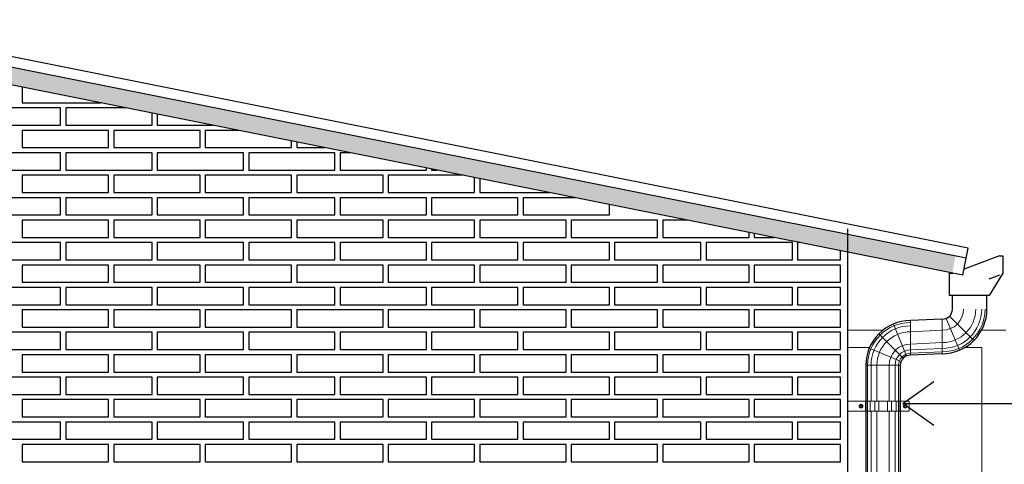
# Model space of a CAD drawing. Header units: millimetres. Extents: x 201 to 840, y 135 to 685.
# Tile 49 of 219: x 338.24 to 341.09, y 155.49 to 156.77. Entities that reach past the tile are written whole.
import ezdxf

# ---------------------------------------------------------------- set-up
doc = ezdxf.new("R2010")
doc.units = ezdxf.units.MM
for name, color, linetype, lineweight in [('001', 1, 'Continuous', 5), ('01 DETALLES', 2, 'Continuous', 5), ('hatch', 1, 'Continuous', 5)]:
    doc.layers.add(name, color=color, linetype=linetype, lineweight=lineweight)
for name, color, linetype in [('01', 1, 'Continuous'), ('03', 3, 'Continuous'), ('04', 4, 'Continuous'), ('05', 5, 'Continuous'), ('Ladrillo visto', 250, 'Continuous'), ('LLAMADAS', 1, 'Continuous')]:
    doc.layers.add(name, color=color, linetype=linetype)
doc.styles.get("Standard").update_dxf_attribs({"font": 'arial.ttf'})
doc.dimstyles.new('05', dxfattribs={"dimscale": 0, "dimtxt": 0.09, "dimasz": 0.05, "dimexe": 0, "dimexo": 0, "dimgap": 0, "dimtad": 0, "dimzin": 0, "dimdsep": 46, "dimtxsty": 'Standard', "dimblk": 'OPEN90', "dimcen": 0.25, "dimclrd": 1, "dimclre": 1, "dimclrt": 3, "dimadec": 0, "dimazin": 0, "dimtfac": 1, "dimtofl": 0, "dimtmove": 2, "dimatfit": 3, "dimldrblk": 'BOXFILLED', "dimfxl": 1, "dimtolj": 1, "dimtzin": 0, "dimarcsym": 0})

msp = doc.modelspace()

# ---------------------------------------------------------------- hatches: boundary and pattern name
at = {"layer": 'hatch'}
h = msp.add_hatch(dxfattribs=at)
h.set_pattern_fill('AR-SAND', color=256, scale=0.0008)
h.set_pattern_definition([(37.5, (-176.125292, -174.692542), (-0.001280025, 0.039153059), [0, -0.0308864, 0, -0.034544, 0, -0.03302]), (7.5, (-176.12529, -174.69254), (0.0359618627, 0.057346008), [0, -0.0166624, 0, -0.0278384, 0, -0.010668]), (327.5, (-176.150285, -174.692542), (0.0632793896, 0.0001149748), [0, -0.01016, 0, -0.036576, 0, -0.047752]), (317.5, (-176.150285, -174.69254), (0.061084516, 0.017834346), [0, -0.00508, 0, -0.0239776, 0, -0.027432])])
h.paths.add_polyline_path([(334.2041, 156.0541), (334.2139, 156.005), (337.6644, 156.695), (337.6546, 156.7441)])
h.paths.add_polyline_path([(340.9429, 156.0394), (340.9527, 156.0884), (337.6742, 156.7441), (337.6644, 156.695)])

# ---------------------------------------------------------------- linework, layer by layer
at = {"layer": '001', "ltscale": 0.05}
for p, q in [((340.8107, 155.7993), (340.7725, 155.8917)), ((340.9254, 155.908), (340.9636, 155.8156)), ((340.9349, 155.9144), (341.0056, 155.8437)), ((340.8012, 155.7929), (340.7305, 155.8636)), ((340.7948, 155.7834), (340.7024, 155.8217)), ((340.6978, 155.6684), (340.6978, 155.7721)), ((340.7077, 155.6684), (340.7077, 155.7721)), ((340.7249, 155.6684), (340.7249, 155.7721)), ((340.7603, 155.6684), (340.7603, 155.7721)), ((340.7774, 155.6684), (340.7774, 155.7721)), ((340.7873, 155.6684), (340.7873, 155.7721)), ((340.6978, 154.7508), (340.6978, 155.6389)), ((340.7077, 154.7508), (340.7077, 155.6389)), ((340.7249, 154.7508), (340.7249, 155.6389)), ((340.7603, 154.7508), (340.7603, 155.6389)), ((340.7774, 154.7508), (340.7774, 155.6389)), ((340.7873, 154.7508), (340.7873, 155.6389))]:
    msp.add_line(p, q, dxfattribs=at)
at = {"layer": '001', "ltscale": 0.8}
msp.add_line((340.822, 155.9015), (340.822, 155.8015), dxfattribs=at)
at = {"layer": '001'}
for p, q in [((340.9141, 155.9058), (340.9141, 155.8058)), ((340.9141, 155.8735), (340.822, 155.8693)), ((340.9141, 155.8381), (340.822, 155.8338)), ((340.9141, 155.8209), (340.822, 155.8167)), ((340.9141, 155.811), (340.822, 155.8068)), ((340.7926, 155.7721), (340.6926, 155.7721))]:
    msp.add_line(p, q, dxfattribs=at)
at = {"layer": '001', "ltscale": 0.0036}
for p, q in [((340.7428, 155.8741), (340.6394, 155.8741)), ((341.0282, 155.8741), (341.0982, 155.8741)), ((340.7039, 155.8241), (340.6394, 155.8241)), ((341.0283, 155.8241), (340.9805, 155.8241)), ((341.0283, 153.3241), (341.0283, 155.8241))]:
    msp.add_line(p, q, dxfattribs=at)
at = {"layer": '001', "ltscale": 0.05}
for centre, radius, start, end in [((340.9141, 155.9352), 0.1241, 270, 360), ((340.9141, 155.9352), 0.1143, 270, 360), ((340.9141, 155.9352), 0.0971, 270, 360), ((340.9141, 155.9352), 0.0617, 270, 360), ((340.822, 155.7721), 0.1241, 90, 180), ((340.822, 155.7721), 0.1143, 90, 180), ((340.822, 155.7721), 0.0971, 90, 180), ((340.822, 155.7721), 0.0617, 90, 180), ((340.822, 155.7721), 0.0446, 90, 180), ((340.822, 155.7721), 0.0347, 90, 180)]:
    msp.add_arc(centre, radius, start, end, dxfattribs=at)
at = {"layer": '01', "ltscale": 0.01}
for p, q in [((339.9894, 156.3117), (337.68, 156.7735)), ((340.9894, 156.1117), (339.9894, 156.3117)), ((341.0794, 156.0894), (340.9772, 156.0511)), ((340.9835, 156.0823), (340.9894, 156.1117))]:
    msp.add_line(p, q, dxfattribs=at)
at = {"layer": '01', "color": 1}
msp.add_line((340.945, 156.039), (340.9449, 156.039), dxfattribs=at)
at = {"layer": '01'}
for p, q in [((341.0795, 156.0329), (341.0487, 156.0213)), ((340.6926, 155.7721), (340.6926, 155.6684)), ((340.7926, 155.7721), (340.7926, 155.6684)), ((340.6926, 155.6389), (340.6926, 154.7508)), ((340.7926, 155.6389), (340.7926, 154.7508))]:
    msp.add_line(p, q, dxfattribs=at)
at = {"layer": '01', "ltscale": 0.8}
for p, q in [((340.9435, 155.9352), (340.9435, 155.974)), ((341.0435, 155.9352), (341.0435, 155.974)), ((340.9141, 155.9058), (340.822, 155.9015)), ((340.9141, 155.8058), (340.822, 155.8015))]:
    msp.add_line(p, q, dxfattribs=at)
at = {"layer": '01'}
for centre, radius, start, end in [((340.9141, 155.9352), 0.0294, 270, 360), ((340.9141, 155.9352), 0.1294, 270, 360), ((340.822, 155.7721), 0.1294, 90, 180), ((340.822, 155.7721), 0.0294, 90, 180)]:
    msp.add_arc(centre, radius, start, end, dxfattribs=at)
at = {"layer": '01 DETALLES', "ltscale": 0.05}
for p, q in [((340.6921, 155.6684), (340.6921, 155.6389)), ((340.6941, 155.6684), (340.6941, 155.6389)), ((340.698, 155.6684), (340.698, 155.6389)), ((340.7053, 155.6684), (340.7053, 155.6389)), ((340.7184, 155.6684), (340.7184, 155.6389)), ((340.7305, 155.6684), (340.7305, 155.6389)), ((340.755, 155.6684), (340.755, 155.6389)), ((340.767, 155.6684), (340.767, 155.6389)), ((340.7801, 155.6684), (340.7801, 155.6389)), ((340.7874, 155.6684), (340.7874, 155.6389)), ((340.7913, 155.6684), (340.7913, 155.6389)), ((340.7933, 155.6684), (340.7933, 155.6389))]:
    msp.add_line(p, q, dxfattribs=at)
for points in [[(340.6398, 155.6389), (340.8183, 155.6389), (340.8183, 155.6684), (340.6398, 155.6684)], [(340.6771, 155.6563), (340.6802, 155.6563), (340.6817, 155.6536), (340.6802, 155.651), (340.6771, 155.651), (340.6755, 155.6536), (340.6771, 155.6563)], [(340.8084, 155.6563), (340.8052, 155.6563), (340.8037, 155.6536), (340.8052, 155.651), (340.8084, 155.651), (340.8099, 155.6536), (340.8084, 155.6563)]]:
    msp.add_lwpolyline(points, dxfattribs=at)
for centre, radius in [((340.6786, 155.6536), 0.00549), ((340.8068, 155.6536), 0.00549), ((340.6786, 155.6536), 0.00272), ((340.8068, 155.6536), 0.00272)]:
    msp.add_circle(centre, radius, dxfattribs=at)
at = {"layer": '03'}
for p, q in [((339.9835, 156.2823), (337.6742, 156.7441)), ((339.9737, 156.2332), (337.6644, 156.695)), ((340.9835, 156.0823), (339.9835, 156.2823)), ((340.9737, 156.0333), (339.9737, 156.2332)), ((340.9737, 156.0333), (340.9835, 156.0823))]:
    msp.add_line(p, q, dxfattribs=at)
at = {"layer": '04', "ltscale": 0.01}
msp.add_line((340.6394, 156.1674), (340.6394, 153.3441), dxfattribs=at)
at = {"layer": '05'}
msp.add_lwpolyline([(341.0794, 156.0894), (341.0894, 156.0894), (341.0894, 156.0394), (341.0499, 155.974), (340.9349, 155.974), (340.9349, 156.039), (340.9449, 156.039)], dxfattribs=at)
at = {"layer": 'Ladrillo visto', "color": 251, "ltscale": 0.5}
for p, q in [((340.6194, 156.0777), (340.6194, 156.1041)), ((340.6194, 156.0127), (340.6194, 156.0627)), ((340.6194, 155.9477), (340.6194, 155.9977)), ((340.6194, 155.8827), (340.6194, 155.9327)), ((340.6194, 155.8177), (340.6194, 155.8677)), ((340.6194, 155.7527), (340.6194, 155.8027)), ((340.6194, 155.6877), (340.6194, 155.7377)), ((340.6194, 155.6227), (340.6194, 155.6727)), ((340.6194, 155.5577), (340.6194, 155.6077)), ((340.6194, 155.4927), (340.6194, 155.5427))]:
    msp.add_line(p, q, dxfattribs=at)
for points in [[(338.2494, 156.578), (338.2494, 156.5327)], [(338.1101, 156.4677), (338.3601, 156.4677), (338.3601, 156.5177), (338.1101, 156.5177), (338.1101, 156.4677)], [(338.2494, 156.5327), (338.4759, 156.5327)], [(338.5509, 156.5177), (338.3751, 156.5177), (338.3751, 156.4677)], [(338.3751, 156.4677), (338.6251, 156.4677), (338.6251, 156.5029)], [(338.6401, 156.4999), (338.6401, 156.4677)], [(338.6401, 156.4677), (338.8009, 156.4677)], [(338.2494, 156.4027), (338.4994, 156.4027), (338.4994, 156.4527), (338.2494, 156.4527), (338.2494, 156.4027)], [(338.5144, 156.4027), (338.7644, 156.4027), (338.7644, 156.4527), (338.5144, 156.4527), (338.5144, 156.4027)], [(338.8759, 156.4527), (338.7794, 156.4527), (338.7794, 156.4027)], [(338.7794, 156.4027), (339.0294, 156.4027), (339.0294, 156.4221)], [(339.0444, 156.4191), (339.0444, 156.4027)], [(339.0444, 156.4027), (339.126, 156.4027)], [(338.1101, 156.3377), (338.3601, 156.3377), (338.3601, 156.3877), (338.1101, 156.3877), (338.1101, 156.3377)], [(338.3751, 156.3377), (338.6251, 156.3377), (338.6251, 156.3877), (338.3751, 156.3877), (338.3751, 156.3377)], [(338.6401, 156.3377), (338.8901, 156.3377), (338.8901, 156.3877), (338.6401, 156.3877), (338.6401, 156.3377)], [(338.9051, 156.3377), (339.1551, 156.3377), (339.1551, 156.3877), (338.9051, 156.3877), (338.9051, 156.3377)], [(339.201, 156.3877), (339.1701, 156.3877), (339.1701, 156.3377)], [(339.1701, 156.3377), (339.4201, 156.3377), (339.4201, 156.3439)], [(338.2494, 156.2727), (338.4994, 156.2727), (338.4994, 156.3227), (338.2494, 156.3227), (338.2494, 156.2727)], [(338.5144, 156.2727), (338.7644, 156.2727), (338.7644, 156.3227), (338.5144, 156.3227), (338.5144, 156.2727)], [(338.7794, 156.2727), (339.0294, 156.2727), (339.0294, 156.3227), (338.7794, 156.3227), (338.7794, 156.2727)], [(339.0444, 156.2727), (339.2944, 156.2727), (339.2944, 156.3227), (339.0444, 156.3227), (339.0444, 156.2727)], [(339.526, 156.3227), (339.3094, 156.3227), (339.3094, 156.2727)], [(339.3094, 156.2727), (339.5594, 156.2727), (339.5594, 156.3161)], [(339.4351, 156.3409), (339.4351, 156.3377)], [(339.4351, 156.3377), (339.451, 156.3377)], [(339.5744, 156.3131), (339.5744, 156.2727)], [(338.1101, 156.2077), (338.3601, 156.2077), (338.3601, 156.2577), (338.1101, 156.2577), (338.1101, 156.2077)], [(338.3751, 156.2077), (338.6251, 156.2077), (338.6251, 156.2577), (338.3751, 156.2577), (338.3751, 156.2077)], [(338.6401, 156.2077), (338.8901, 156.2077), (338.8901, 156.2577), (338.6401, 156.2577), (338.6401, 156.2077)], [(338.9051, 156.2077), (339.1551, 156.2077), (339.1551, 156.2577), (338.9051, 156.2577), (338.9051, 156.2077)], [(339.1701, 156.2077), (339.4201, 156.2077), (339.4201, 156.2577), (339.1701, 156.2577), (339.1701, 156.2077)], [(339.4351, 156.2077), (339.6851, 156.2077), (339.6851, 156.2577), (339.4351, 156.2577), (339.4351, 156.2077)], [(339.5744, 156.2727), (339.7761, 156.2727)], [(339.8511, 156.2577), (339.7001, 156.2577), (339.7001, 156.2077)], [(339.7001, 156.2077), (339.9501, 156.2077), (339.9501, 156.2379)], [(338.2494, 156.1427), (338.4994, 156.1427), (338.4994, 156.1927), (338.2494, 156.1927), (338.2494, 156.1427)], [(338.5144, 156.1427), (338.7644, 156.1427), (338.7644, 156.1927), (338.5144, 156.1927), (338.5144, 156.1427)], [(338.7794, 156.1427), (339.0294, 156.1427), (339.0294, 156.1927), (338.7794, 156.1927), (338.7794, 156.1427)], [(339.0444, 156.1427), (339.2944, 156.1427), (339.2944, 156.1927), (339.0444, 156.1927), (339.0444, 156.1427)], [(339.3094, 156.1427), (339.5594, 156.1427), (339.5594, 156.1927), (339.3094, 156.1927), (339.3094, 156.1427)], [(339.5744, 156.1427), (339.8244, 156.1427), (339.8244, 156.1927), (339.5744, 156.1927), (339.5744, 156.1427)], [(339.8394, 156.1427), (340.0894, 156.1427), (340.0894, 156.1927), (339.8394, 156.1927), (339.8394, 156.1427)], [(340.1761, 156.1927), (340.1044, 156.1927), (340.1044, 156.1427)], [(340.1044, 156.1427), (340.3544, 156.1427), (340.3544, 156.1571)], [(340.3694, 156.1541), (340.3694, 156.1427)], [(338.1101, 156.0777), (338.3601, 156.0777), (338.3601, 156.1277), (338.1101, 156.1277), (338.1101, 156.0777)], [(338.3751, 156.0777), (338.6251, 156.0777), (338.6251, 156.1277), (338.3751, 156.1277), (338.3751, 156.0777)], [(338.6401, 156.0777), (338.8901, 156.0777), (338.8901, 156.1277), (338.6401, 156.1277), (338.6401, 156.0777)], [(338.9051, 156.0777), (339.1551, 156.0777), (339.1551, 156.1277), (338.9051, 156.1277), (338.9051, 156.0777)], [(339.1701, 156.0777), (339.4201, 156.0777), (339.4201, 156.1277), (339.1701, 156.1277), (339.1701, 156.0777)], [(339.4351, 156.0777), (339.6851, 156.0777), (339.6851, 156.1277), (339.4351, 156.1277), (339.4351, 156.0777)], [(339.7001, 156.0777), (339.9501, 156.0777), (339.9501, 156.1277), (339.7001, 156.1277), (339.7001, 156.0777)], [(339.9651, 156.0777), (340.2151, 156.0777), (340.2151, 156.1277), (339.9651, 156.1277), (339.9651, 156.0777)], [(340.2301, 156.0777), (340.4801, 156.0777), (340.4801, 156.1277), (340.2301, 156.1277), (340.2301, 156.0777)], [(340.3694, 156.1427), (340.4262, 156.1427)], [(340.5012, 156.1277), (340.4951, 156.1277), (340.4951, 156.0777)], [(338.2494, 156.0127), (338.4994, 156.0127), (338.4994, 156.0627), (338.2494, 156.0627), (338.2494, 156.0127)], [(338.5144, 156.0127), (338.7644, 156.0127), (338.7644, 156.0627), (338.5144, 156.0627), (338.5144, 156.0127)], [(338.7794, 156.0127), (339.0294, 156.0127), (339.0294, 156.0627), (338.7794, 156.0627), (338.7794, 156.0127)], [(339.0444, 156.0127), (339.2944, 156.0127), (339.2944, 156.0627), (339.0444, 156.0627), (339.0444, 156.0127)], [(339.3094, 156.0127), (339.5594, 156.0127), (339.5594, 156.0627), (339.3094, 156.0627), (339.3094, 156.0127)], [(339.5744, 156.0127), (339.8244, 156.0127), (339.8244, 156.0627), (339.5744, 156.0627), (339.5744, 156.0127)], [(339.8394, 156.0127), (340.0894, 156.0127), (340.0894, 156.0627), (339.8394, 156.0627), (339.8394, 156.0127)], [(340.1044, 156.0127), (340.3544, 156.0127), (340.3544, 156.0627), (340.1044, 156.0627), (340.1044, 156.0127)], [(340.3694, 156.0127), (340.6194, 156.0127), (340.6194, 156.0627), (340.3694, 156.0627), (340.3694, 156.0127)], [(340.4951, 156.0777), (340.6194, 156.0777)], [(338.1101, 155.9477), (338.3601, 155.9477), (338.3601, 155.9977), (338.1101, 155.9977), (338.1101, 155.9477)], [(338.3751, 155.9477), (338.6251, 155.9477), (338.6251, 155.9977), (338.3751, 155.9977), (338.3751, 155.9477)], [(338.6401, 155.9477), (338.8901, 155.9477), (338.8901, 155.9977), (338.6401, 155.9977), (338.6401, 155.9477)], [(338.9051, 155.9477), (339.1551, 155.9477), (339.1551, 155.9977), (338.9051, 155.9977), (338.9051, 155.9477)], [(339.1701, 155.9477), (339.4201, 155.9477), (339.4201, 155.9977), (339.1701, 155.9977), (339.1701, 155.9477)], [(339.4351, 155.9477), (339.6851, 155.9477), (339.6851, 155.9977), (339.4351, 155.9977), (339.4351, 155.9477)], [(339.7001, 155.9477), (339.9501, 155.9477), (339.9501, 155.9977), (339.7001, 155.9977), (339.7001, 155.9477)], [(339.9651, 155.9477), (340.2151, 155.9477), (340.2151, 155.9977), (339.9651, 155.9977), (339.9651, 155.9477)], [(340.2301, 155.9477), (340.4801, 155.9477), (340.4801, 155.9977), (340.2301, 155.9977), (340.2301, 155.9477)], [(340.6194, 155.9977), (340.4951, 155.9977), (340.4951, 155.9477)], [(340.4951, 155.9477), (340.6194, 155.9477)], [(338.2494, 155.8827), (338.4994, 155.8827), (338.4994, 155.9327), (338.2494, 155.9327), (338.2494, 155.8827)], [(338.5144, 155.8827), (338.7644, 155.8827), (338.7644, 155.9327), (338.5144, 155.9327), (338.5144, 155.8827)], [(338.7794, 155.8827), (339.0294, 155.8827), (339.0294, 155.9327), (338.7794, 155.9327), (338.7794, 155.8827)], [(339.0444, 155.8827), (339.2944, 155.8827), (339.2944, 155.9327), (339.0444, 155.9327), (339.0444, 155.8827)], [(339.3094, 155.8827), (339.5594, 155.8827), (339.5594, 155.9327), (339.3094, 155.9327), (339.3094, 155.8827)], [(339.5744, 155.8827), (339.8244, 155.8827), (339.8244, 155.9327), (339.5744, 155.9327), (339.5744, 155.8827)], [(339.8394, 155.8827), (340.0894, 155.8827), (340.0894, 155.9327), (339.8394, 155.9327), (339.8394, 155.8827)], [(340.1044, 155.8827), (340.3544, 155.8827), (340.3544, 155.9327), (340.1044, 155.9327), (340.1044, 155.8827)], [(340.3694, 155.8827), (340.6194, 155.8827), (340.6194, 155.9327), (340.3694, 155.9327), (340.3694, 155.8827)], [(338.1101, 155.8177), (338.3601, 155.8177), (338.3601, 155.8677), (338.1101, 155.8677), (338.1101, 155.8177)], [(338.3751, 155.8177), (338.6251, 155.8177), (338.6251, 155.8677), (338.3751, 155.8677), (338.3751, 155.8177)], [(338.6401, 155.8177), (338.8901, 155.8177), (338.8901, 155.8677), (338.6401, 155.8677), (338.6401, 155.8177)], [(338.9051, 155.8177), (339.1551, 155.8177), (339.1551, 155.8677), (338.9051, 155.8677), (338.9051, 155.8177)], [(339.1701, 155.8177), (339.4201, 155.8177), (339.4201, 155.8677), (339.1701, 155.8677), (339.1701, 155.8177)], [(339.4351, 155.8177), (339.6851, 155.8177), (339.6851, 155.8677), (339.4351, 155.8677), (339.4351, 155.8177)], [(339.7001, 155.8177), (339.9501, 155.8177), (339.9501, 155.8677), (339.7001, 155.8677), (339.7001, 155.8177)], [(339.9651, 155.8177), (340.2151, 155.8177), (340.2151, 155.8677), (339.9651, 155.8677), (339.9651, 155.8177)], [(340.2301, 155.8177), (340.4801, 155.8177), (340.4801, 155.8677), (340.2301, 155.8677), (340.2301, 155.8177)], [(340.6194, 155.8677), (340.4951, 155.8677), (340.4951, 155.8177)], [(338.2494, 155.7527), (338.4994, 155.7527), (338.4994, 155.8027), (338.2494, 155.8027), (338.2494, 155.7527)], [(338.5144, 155.7527), (338.7644, 155.7527), (338.7644, 155.8027), (338.5144, 155.8027), (338.5144, 155.7527)], [(338.7794, 155.7527), (339.0294, 155.7527), (339.0294, 155.8027), (338.7794, 155.8027), (338.7794, 155.7527)], [(339.0444, 155.7527), (339.2944, 155.7527), (339.2944, 155.8027), (339.0444, 155.8027), (339.0444, 155.7527)], [(339.3094, 155.7527), (339.5594, 155.7527), (339.5594, 155.8027), (339.3094, 155.8027), (339.3094, 155.7527)], [(339.5744, 155.7527), (339.8244, 155.7527), (339.8244, 155.8027), (339.5744, 155.8027), (339.5744, 155.7527)], [(339.8394, 155.7527), (340.0894, 155.7527), (340.0894, 155.8027), (339.8394, 155.8027), (339.8394, 155.7527)], [(340.1044, 155.7527), (340.3544, 155.7527), (340.3544, 155.8027), (340.1044, 155.8027), (340.1044, 155.7527)], [(340.3694, 155.7527), (340.6194, 155.7527), (340.6194, 155.8027), (340.3694, 155.8027), (340.3694, 155.7527)], [(340.4951, 155.8177), (340.6194, 155.8177)], [(338.1101, 155.6877), (338.3601, 155.6877), (338.3601, 155.7377), (338.1101, 155.7377), (338.1101, 155.6877)], [(338.3751, 155.6877), (338.6251, 155.6877), (338.6251, 155.7377), (338.3751, 155.7377), (338.3751, 155.6877)], [(338.6401, 155.6877), (338.8901, 155.6877), (338.8901, 155.7377), (338.6401, 155.7377), (338.6401, 155.6877)], [(338.9051, 155.6877), (339.1551, 155.6877), (339.1551, 155.7377), (338.9051, 155.7377), (338.9051, 155.6877)], [(339.1701, 155.6877), (339.4201, 155.6877), (339.4201, 155.7377), (339.1701, 155.7377), (339.1701, 155.6877)], [(339.4351, 155.6877), (339.6851, 155.6877), (339.6851, 155.7377), (339.4351, 155.7377), (339.4351, 155.6877)], [(339.7001, 155.6877), (339.9501, 155.6877), (339.9501, 155.7377), (339.7001, 155.7377), (339.7001, 155.6877)], [(339.9651, 155.6877), (340.2151, 155.6877), (340.2151, 155.7377), (339.9651, 155.7377), (339.9651, 155.6877)], [(340.2301, 155.6877), (340.4801, 155.6877), (340.4801, 155.7377), (340.2301, 155.7377), (340.2301, 155.6877)], [(340.6194, 155.7377), (340.4951, 155.7377), (340.4951, 155.6877)], [(340.4951, 155.6877), (340.6194, 155.6877)], [(338.2494, 155.6227), (338.4994, 155.6227), (338.4994, 155.6727), (338.2494, 155.6727), (338.2494, 155.6227)], [(338.5144, 155.6227), (338.7644, 155.6227), (338.7644, 155.6727), (338.5144, 155.6727), (338.5144, 155.6227)], [(338.7794, 155.6227), (339.0294, 155.6227), (339.0294, 155.6727), (338.7794, 155.6727), (338.7794, 155.6227)], [(339.0444, 155.6227), (339.2944, 155.6227), (339.2944, 155.6727), (339.0444, 155.6727), (339.0444, 155.6227)], [(339.3094, 155.6227), (339.5594, 155.6227), (339.5594, 155.6727), (339.3094, 155.6727), (339.3094, 155.6227)], [(339.5744, 155.6227), (339.8244, 155.6227), (339.8244, 155.6727), (339.5744, 155.6727), (339.5744, 155.6227)], [(339.8394, 155.6227), (340.0894, 155.6227), (340.0894, 155.6727), (339.8394, 155.6727), (339.8394, 155.6227)], [(340.1044, 155.6227), (340.3544, 155.6227), (340.3544, 155.6727), (340.1044, 155.6727), (340.1044, 155.6227)], [(340.3694, 155.6227), (340.6194, 155.6227), (340.6194, 155.6727), (340.3694, 155.6727), (340.3694, 155.6227)], [(338.1101, 155.5577), (338.3601, 155.5577), (338.3601, 155.6077), (338.1101, 155.6077), (338.1101, 155.5577)], [(338.3751, 155.5577), (338.6251, 155.5577), (338.6251, 155.6077), (338.3751, 155.6077), (338.3751, 155.5577)], [(338.6401, 155.5577), (338.8901, 155.5577), (338.8901, 155.6077), (338.6401, 155.6077), (338.6401, 155.5577)], [(338.9051, 155.5577), (339.1551, 155.5577), (339.1551, 155.6077), (338.9051, 155.6077), (338.9051, 155.5577)], [(339.1701, 155.5577), (339.4201, 155.5577), (339.4201, 155.6077), (339.1701, 155.6077), (339.1701, 155.5577)], [(339.4351, 155.5577), (339.6851, 155.5577), (339.6851, 155.6077), (339.4351, 155.6077), (339.4351, 155.5577)], [(339.7001, 155.5577), (339.9501, 155.5577), (339.9501, 155.6077), (339.7001, 155.6077), (339.7001, 155.5577)], [(339.9651, 155.5577), (340.2151, 155.5577), (340.2151, 155.6077), (339.9651, 155.6077), (339.9651, 155.5577)], [(340.2301, 155.5577), (340.4801, 155.5577), (340.4801, 155.6077), (340.2301, 155.6077), (340.2301, 155.5577)], [(340.6194, 155.6077), (340.4951, 155.6077), (340.4951, 155.5577)], [(340.4951, 155.5577), (340.6194, 155.5577)], [(338.2494, 155.4927), (338.4994, 155.4927), (338.4994, 155.5427), (338.2494, 155.5427), (338.2494, 155.4927)], [(338.5144, 155.4927), (338.7644, 155.4927), (338.7644, 155.5427), (338.5144, 155.5427), (338.5144, 155.4927)], [(338.7794, 155.4927), (339.0294, 155.4927), (339.0294, 155.5427), (338.7794, 155.5427), (338.7794, 155.4927)], [(339.0444, 155.4927), (339.2944, 155.4927), (339.2944, 155.5427), (339.0444, 155.5427), (339.0444, 155.4927)], [(339.3094, 155.4927), (339.5594, 155.4927), (339.5594, 155.5427), (339.3094, 155.5427), (339.3094, 155.4927)], [(339.5744, 155.4927), (339.8244, 155.4927), (339.8244, 155.5427), (339.5744, 155.5427), (339.5744, 155.4927)], [(339.8394, 155.4927), (340.0894, 155.4927), (340.0894, 155.5427), (339.8394, 155.5427), (339.8394, 155.4927)], [(340.1044, 155.4927), (340.3544, 155.4927), (340.3544, 155.5427), (340.1044, 155.5427), (340.1044, 155.4927)], [(340.3694, 155.4927), (340.6194, 155.4927), (340.6194, 155.5427), (340.3694, 155.5427), (340.3694, 155.4927)]]:
    msp.add_lwpolyline(points, dxfattribs=at)

# ---------------------------------------------------------------- leaders
at = {"layer": 'LLAMADAS'}
msp.add_leader([(340.8, 155.6611), (343.6961, 155.6611)], dimstyle='05', override={"dimscale": 1, "dimasz": 0.09, "dimldrblk": 'OPEN90'}, dxfattribs=at)

doc.saveas('drawing.dxf')
